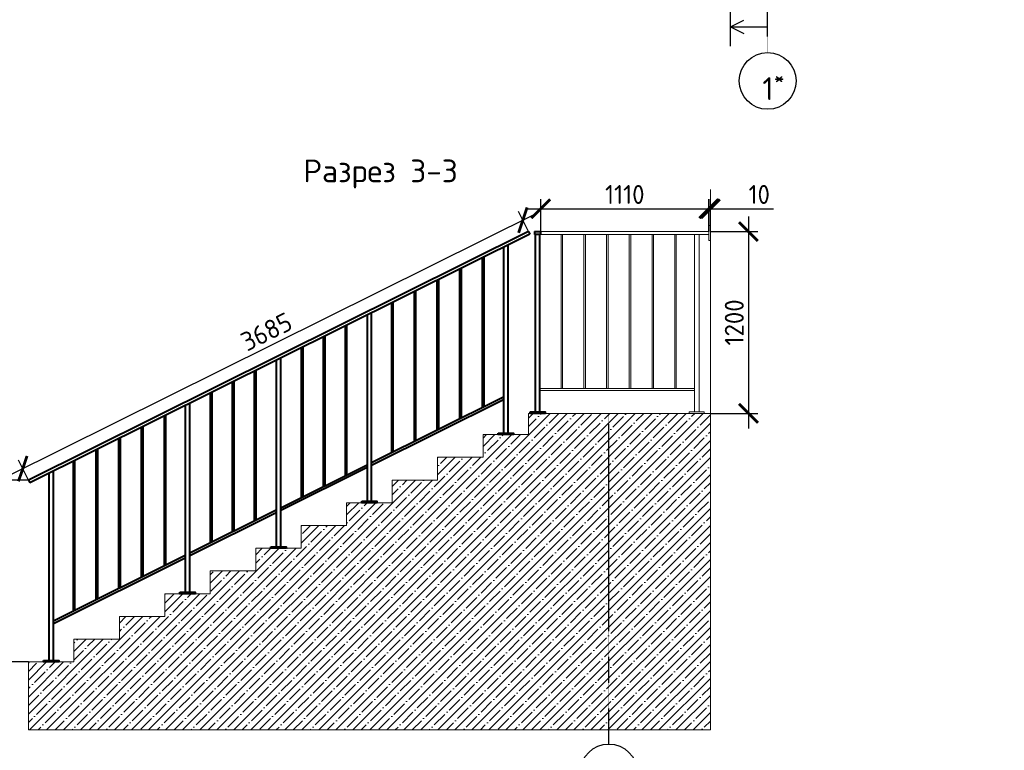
# Model space of a CAD drawing. Header units: millimetres. Extents: x 130535 to 1380046, y -231620 to 121434.
# Tile 129 of 135: x 910532 to 923526, y 3310 to 12951. Entities that reach past the tile are written whole.
import ezdxf
from ezdxf import colors
from ezdxf.entities.mleader import LeaderData, LeaderLine
from ezdxf.math import Vec2, Vec3

# ---------------------------------------------------------------- set-up
doc = ezdxf.new("R2010")
doc.units = ezdxf.units.MM
doc.linetypes.add('______5', pattern=[1.1, 0.8, -0.1, 0.1, -0.1])
doc.layers.get('DEFPOINTS').update_dxf_attribs({"lineweight": 0})
for name, color, linetype, lineweight in [('XR$4$Оси', 7, '______5', 18), ('КР_Штриховка', 7, 'Continuous', 15), ('Общий01', 7, 'Continuous', 13), ('Основная', 7, 'Continuous', 40), ('Символы 0.20', 7, 'Continuous', 20), ('Столовая Двери и окна', 7, 'Continuous', 15), ('Текст', 7, 'Continuous', 25), ('Тонкая', 7, 'Continuous', 20), ('ТОНКИЕ', 7, 'Continuous', 9)]:
    doc.layers.add(name, color=color, linetype=linetype, lineweight=lineweight)
doc.layers.add('СПДС_Оси', color=7, linetype='Continuous')
doc.styles.add('GOST-2.304_Type-B', font='GOST_Common.ttf')
doc.styles.add('ISOCPEUR', font='isocpeur.ttf')
doc.styles.add('ГОСТ', font='isocpeur.TTF')
doc.dimstyles.new('СПДС', dxfattribs={"dimscale": 100, "dimtxt": 2.5, "dimasz": 2.5, "dimexe": 1.25, "dimexo": 0, "dimtad": 1, "dimdec": 0, "dimtxsty": 'GOST-2.304_Type-B', "dimblk": 'ARCHTICK', "dimcen": 2.5, "dimdle": 2, "dimadec": 0, "dimazin": 2, "dimtfac": 0.75, "dimtdec": 0, "dimtmove": 1, "dimatfit": 3, "dimfxl": 1, "dimtolj": 1, "dimarcsym": 1})

# ---------------------------------------------------------------- blocks, each defined once
blk = doc.blocks.new('_None')
blk = doc.blocks.new('_ArchTick')
at = {"color": 0, "linetype": 'ByBlock', "const_width": 0.15}
blk.add_lwpolyline([(-0.5, -0.5), (0.5, 0.5)], dxfattribs=at)
blk = doc.blocks.new('*D1313')
at = {"layer": 'DEFPOINTS', "color": 0, "linetype": 'Continuous', "lineweight": 0, "ltscale": 100}
for p in [(910647, 6876), (910233, 4476), (910647, 4476)]:
    blk.add_point(p, dxfattribs=at)
at = {"layer": 'ТОНКИЕ', "color": 0, "lineweight": -2}
for p, q in [((910233, 7076), (910233, 4276)), ((910647, 6876), (910108, 6876)), ((910647, 4476), (910108, 4476))]:
    blk.add_line(p, q, dxfattribs=at)
at = {"layer": 'ТОНКИЕ', "color": 0, "linetype": 'Continuous', "lineweight": -2, "ltscale": 100, "xscale": 250, "yscale": 250, "zscale": 250}
for p, rotation in [((910233, 6876), 90), ((910233, 4476), 270)]:
    blk.add_blockref('_ArchTick', p, dxfattribs=dict(at, rotation=rotation))
at = {"layer": 'ТОНКИЕ', "color": 0, "linetype": 'Continuous', "ltscale": 100, "insert": (910045, 5676), "char_height": 250, "attachment_point": 5, "rotation": 90, "style": 'GOST-2.304_Type-B'}
blk.add_mtext('\\A1;1200', dxfattribs=at)
blk = doc.blocks.new('*D1314')
at = {"layer": 'DEFPOINTS', "color": 0, "linetype": 'Continuous', "lineweight": 0, "ltscale": 100}
for p in [(919647, 10156), (919647, 7756), (920150, 7756)]:
    blk.add_point(p, dxfattribs=at)
at = {"layer": 'ТОНКИЕ', "color": 0, "lineweight": -2}
for p, q in [((920150, 10356), (920150, 7556)), ((919647, 10156), (920275, 10156)), ((919647, 7756), (920275, 7756))]:
    blk.add_line(p, q, dxfattribs=at)
at = {"layer": 'ТОНКИЕ', "color": 0, "linetype": 'Continuous', "lineweight": -2, "ltscale": 100, "xscale": 250, "yscale": 250, "zscale": 250}
for p, rotation in [((920150, 10156), 90), ((920150, 7756), 270)]:
    blk.add_blockref('_ArchTick', p, dxfattribs=dict(at, rotation=rotation))
at = {"layer": 'ТОНКИЕ', "color": 0, "linetype": 'Continuous', "ltscale": 100, "insert": (919962, 8956), "char_height": 250, "attachment_point": 5, "rotation": 90, "style": 'GOST-2.304_Type-B'}
blk.add_mtext('\\A1;1200', dxfattribs=at)
blk = doc.blocks.new('*D1315')
at = {"layer": 'DEFPOINTS', "color": 0, "linetype": 'Continuous', "lineweight": 0, "ltscale": 100}
for p in [(917247, 10156), (910572, 7027), (910647, 6876)]:
    blk.add_point(p, dxfattribs=at)
at = {"layer": 'ТОНКИЕ', "color": 0, "lineweight": -2}
for p, q in [((917351, 10396), (910393, 6938)), ((917247, 10156), (917116, 10419)), ((910647, 6876), (910516, 7139))]:
    blk.add_line(p, q, dxfattribs=at)
at = {"layer": 'ТОНКИЕ', "color": 0, "linetype": 'Continuous', "lineweight": -2, "ltscale": 100, "xscale": 250, "yscale": 250, "zscale": 250}
for p, rotation in [((917172, 10307), 26.42598402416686), ((910572, 7027), 206.4259840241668)]:
    blk.add_blockref('_ArchTick', p, dxfattribs=dict(at, rotation=rotation))
at = {"layer": 'ТОНКИЕ', "color": 0, "linetype": 'Continuous', "ltscale": 100, "insert": (913788, 8835), "char_height": 250, "attachment_point": 5, "rotation": 26.426, "style": 'GOST-2.304_Type-B'}
blk.add_mtext('\\A1;3685', dxfattribs=at)
blk = doc.blocks.new('*D1317')
at = {"layer": 'DEFPOINTS', "color": 0, "linetype": 'Continuous', "lineweight": 0, "ltscale": 100}
for p in [(919627, 10457), (917407, 10156), (919627, 10156)]:
    blk.add_point(p, dxfattribs=at)
at = {"layer": 'ТОНКИЕ', "color": 0, "lineweight": -2}
for p, q in [((917407, 10156), (917407, 10582)), ((919627, 10156), (919627, 10582)), ((917207, 10457), (919827, 10457))]:
    blk.add_line(p, q, dxfattribs=at)
at = {"layer": 'ТОНКИЕ', "color": 0, "linetype": 'Continuous', "lineweight": -2, "ltscale": 100, "xscale": 250, "yscale": 250, "zscale": 250, "rotation": 180}
blk.add_blockref('_ArchTick', (917407, 10457), dxfattribs=at)
at = {"layer": 'ТОНКИЕ', "color": 0, "linetype": 'Continuous', "lineweight": -2, "ltscale": 100, "xscale": 250, "yscale": 250, "zscale": 250}
blk.add_blockref('_ArchTick', (919627, 10457), dxfattribs=at)
at = {"layer": 'ТОНКИЕ', "color": 0, "linetype": 'Continuous', "ltscale": 100, "insert": (918517, 10645), "char_height": 250, "attachment_point": 5, "style": 'GOST-2.304_Type-B'}
blk.add_mtext('\\A1;1110', dxfattribs=at)
blk = doc.blocks.new('*D1318')
at = {"layer": 'DEFPOINTS', "color": 0, "linetype": 'Continuous', "lineweight": 0, "ltscale": 100}
for p in [(919647, 10457), (919627, 10156), (919647, 10156)]:
    blk.add_point(p, dxfattribs=at)
at = {"layer": 'ТОНКИЕ', "color": 0, "lineweight": -2}
for p, q in [((919627, 10156), (919627, 10582)), ((919647, 10156), (919647, 10582)), ((919427, 10457), (919847, 10457)), ((919647, 10457), (920479, 10457))]:
    blk.add_line(p, q, dxfattribs=at)
at = {"layer": 'ТОНКИЕ', "color": 0, "linetype": 'Continuous', "lineweight": -2, "ltscale": 100, "xscale": 250, "yscale": 250, "zscale": 250}
blk.add_blockref('_ArchTick', (919627, 10457), dxfattribs=at)
at = {"layer": 'ТОНКИЕ', "color": 0, "linetype": 'Continuous', "lineweight": -2, "ltscale": 100, "xscale": 250, "yscale": 250, "zscale": 250, "rotation": 180}
blk.add_blockref('_ArchTick', (919647, 10457), dxfattribs=at)
at = {"layer": 'ТОНКИЕ', "color": 0, "linetype": 'Continuous', "ltscale": 100, "insert": (920291, 10645), "char_height": 250, "attachment_point": 5, "style": 'GOST-2.304_Type-B'}
blk.add_mtext('\\A1;10', dxfattribs=at)
blk = doc.blocks.new('*D1350')
at = {"layer": 'DEFPOINTS', "color": 0, "linetype": 'Continuous', "lineweight": 0, "ltscale": 100}
for p in [(910814, 18843), (894197, 10879), (894314, 10643)]:
    blk.add_point(p, dxfattribs=at)
at = {"layer": 'ТОНКИЕ', "color": 0, "lineweight": -2, "ltscale": 100}
for p, q in [((910876, 19168), (894018, 10790)), ((910814, 18843), (910642, 19191)), ((894314, 10643), (894142, 10991))]:
    blk.add_line(p, q, dxfattribs=at)
at = {"layer": 'ТОНКИЕ', "color": 0, "linetype": 'Continuous', "lineweight": -2, "ltscale": 100, "xscale": 250, "yscale": 250, "zscale": 250}
for p, rotation in [((910697, 19079), 26.42598402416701), ((894197, 10879), 206.425984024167)]:
    blk.add_blockref('_ArchTick', p, dxfattribs=dict(at, rotation=rotation))
at = {"layer": 'ТОНКИЕ', "color": 0, "linetype": 'Continuous', "ltscale": 100, "insert": (902050, 14991), "char_height": 250, "attachment_point": 5, "rotation": 26.426, "style": 'GOST-2.304_Type-B'}
blk.add_mtext('\\A1;3685', dxfattribs=at)

msp = doc.modelspace()

# ---------------------------------------------------------------- hatches: boundary and pattern name
at = {"layer": 'КР_Штриховка', "ltscale": 50}
h = msp.add_hatch(dxfattribs=at)
h.set_pattern_fill('ANSI35', color=256, scale=25)
h.set_pattern_definition([(45, (-2006229.04, 60051.25), (-112.2532015, 112.2532015), []), (45, (-2006116.78, 60051.25), (-112.2532015, 112.2532015), [198.4375, -39.6875, 0, -39.6875])])
edge = h.paths.add_edge_path()
edge.add_line((916646.6, 7476.4), (916646.6, 7176.4))
edge.add_line((916846.6, 7476.4), (916646.6, 7476.4))
edge.add_line((917046.6, 7476.4), (916846.6, 7476.4))
edge.add_line((917246.6, 7476.4), (917046.6, 7476.4))
edge.add_line((917246.6, 7756.4), (917246.6, 7476.4))
edge.add_line((917266.6, 7756.4), (917246.6, 7756.4))
edge.add_line((917466.6, 7756.4), (917266.6, 7756.4))
edge.add_line((918306.6, 7756.4), (917466.6, 7756.4))
edge.add_line((918306.6, 3579.2), (918306.6, 7756.4))
edge.add_line((910646.6, 3579.2), (918306.6, 3579.2))
edge.add_line((910646.6, 4476.4), (910646.6, 3579.2))
edge.add_line((910846.6, 4476.4), (910646.6, 4476.4))
edge.add_line((911046.6, 4476.4), (910846.6, 4476.4))
edge.add_line((911246.6, 4476.4), (911046.6, 4476.4))
edge.add_line((911246.6, 4776.4), (911246.6, 4476.4))
edge.add_line((911846.6, 4776.4), (911246.6, 4776.4))
edge.add_line((911846.6, 5076.4), (911846.6, 4776.4))
edge.add_line((912446.6, 5076.4), (911846.6, 5076.4))
edge.add_line((912446.6, 5376.4), (912446.6, 5076.4))
edge.add_line((912646.6, 5376.4), (912446.6, 5376.4))
edge.add_line((912846.6, 5376.4), (912646.6, 5376.4))
edge.add_line((913046.6, 5376.4), (912846.6, 5376.4))
edge.add_line((913046.6, 5676.4), (913046.6, 5376.4))
edge.add_line((913646.6, 5676.4), (913046.6, 5676.4))
edge.add_line((913646.6, 5976.4), (913646.6, 5676.4))
edge.add_line((914246.6, 5976.4), (913646.6, 5976.4))
edge.add_line((914246.6, 6276.4), (914246.6, 5976.4))
edge.add_line((914846.6, 6276.4), (914246.6, 6276.4))
edge.add_line((914846.6, 6576.4), (914846.6, 6276.4))
edge.add_line((915046.6, 6576.4), (914846.6, 6576.4))
edge.add_line((915246.6, 6576.4), (915046.6, 6576.4))
edge.add_line((915446.6, 6576.4), (915246.6, 6576.4))
edge.add_line((915446.6, 6876.4), (915446.6, 6576.4))
edge.add_line((916046.6, 6876.4), (915446.6, 6876.4))
edge.add_line((916046.6, 7176.4), (916046.6, 6876.4))
edge.add_line((916646.6, 7176.4), (916046.6, 7176.4))
edge = h.paths.add_edge_path()
edge.add_line((918306.6, 3579.2), (919646.6, 3579.2))
edge.add_line((918306.6, 3579.2), (918306.6, 7756.4))
edge.add_line((919366.6, 7756.4), (918306.6, 7756.4))
edge.add_line((919566.6, 7756.4), (919366.6, 7756.4))
edge.add_line((919646.6, 7756.4), (919566.6, 7756.4))
edge.add_line((919646.6, 7756.4), (919646.6, 3579.2))

# ---------------------------------------------------------------- linework, layer by layer
at = {"layer": 'XR$4$Оси', "color": 7, "linetype": '______5', "lineweight": 25, "transparency": 33554687}
for p, q in [((920402.2, 12518.7), (920402.2, 18627)), ((918306.6, 3393.2), (918306.6, 7756.4))]:
    msp.add_line(p, q, dxfattribs=at)
at = {"layer": 'Общий01', "color": 7, "linetype": 'Continuous', "lineweight": 13, "transparency": 33554687}
for p, q in [((917326.6, 10116.4), (917326.6, 10116.4)), ((917676.6, 10116.4), (917676.6, 8086.4)), ((917696.6, 8086.4), (917696.6, 10116.4)), ((917976.6, 10116.4), (917976.6, 8086.4)), ((917996.6, 8086.4), (917996.6, 10116.4)), ((918276.6, 10116.4), (918276.6, 8086.4)), ((918296.6, 8086.4), (918296.6, 10116.4)), ((918576.6, 10116.4), (918576.6, 8086.4)), ((918596.6, 8086.4), (918596.6, 10116.4)), ((918876.6, 10116.4), (918876.6, 8086.4)), ((918896.6, 8086.4), (918896.6, 10116.4)), ((919176.6, 10116.4), (919176.6, 8086.4)), ((919196.6, 8086.4), (919196.6, 10116.4)), ((919436.6, 8086.4), (917396.6, 8086.4)), ((917396.6, 8056.4), (919436.6, 8056.4))]:
    msp.add_line(p, q, dxfattribs=at)
at = {"layer": 'Основная', "transparency": 33554687}
for p, q in [((917246.6, 10156.4), (910646.6, 6876.4)), ((917246.6, 10156.4), (917264.4, 10120.6)), ((917326.6, 10156.4), (917326.6, 10116.4)), ((917326.6, 10156.4), (917406.6, 10156.4)), ((917406.6, 10156.4), (917406.6, 10116.4)), ((917264.4, 10120.6), (910664.4, 6840.6)), ((917406.6, 10116.4), (917326.6, 10116.4)), ((917336.6, 10116.4), (917336.6, 7776.4)), ((917396.6, 7776.4), (917396.6, 10116.4)), ((916916.6, 9949.6), (916916.6, 7496.4)), ((916976.6, 7496.4), (916976.6, 9979.4)), ((916636.6, 9810.4), (916636.6, 7829)), ((916656.6, 9820.3), (916656.6, 7839)), ((916336.6, 9661.3), (916336.6, 7679.9)), ((916356.6, 9671.3), (916356.6, 7689.9)), ((916036.6, 9512.2), (916036.6, 7530.9)), ((916056.6, 9522.2), (916056.6, 7540.8)), ((915736.6, 9363.1), (915736.6, 7381.8)), ((915756.6, 9373.1), (915756.6, 7391.7)), ((915436.6, 9214), (915436.6, 7232.7)), ((915456.6, 9224), (915456.6, 7242.6)), ((915116.6, 9055), (915116.6, 6596.4)), ((915176.6, 6596.4), (915176.6, 9084.8)), ((914826.6, 8909.1), (914826.6, 6929.5)), ((914846.6, 8919), (914846.6, 6939.5)), ((914536.6, 8765), (914536.6, 6785.4)), ((914556.6, 8774.9), (914556.6, 6795.3)), ((914246.6, 8620.8), (914246.6, 6641.3)), ((914266.6, 8630.8), (914266.6, 6651.2)), ((913916.6, 8455), (913916.6, 5996.4)), ((913976.6, 5996.4), (913976.6, 8484.8)), ((913646.6, 8322.6), (913646.6, 6343.1)), ((913626.6, 8312.7), (913626.6, 6333.2)), ((913336.6, 8168.6), (913336.6, 6189)), ((913356.6, 8178.5), (913356.6, 6199)), ((913046.6, 8024.5), (913046.6, 6044.9)), ((913066.6, 8034.4), (913066.6, 6054.9)), ((916916.6, 7968.2), (915176.6, 7103.5)), ((916916.6, 7934.7), (915176.6, 7070)), ((912716.6, 7860.5), (912716.6, 5396.4)), ((912776.6, 5396.4), (912776.6, 7890.3)), ((912436.6, 7721.3), (912436.6, 5739.9)), ((912456.6, 7731.3), (912456.6, 5749.9)), ((912136.6, 7572.2), (912136.6, 5590.9)), ((912156.6, 7582.2), (912156.6, 5600.8)), ((911836.6, 7423.1), (911836.6, 5441.8)), ((911856.6, 7433.1), (911856.6, 5451.7)), ((911556.6, 7284), (911556.6, 5302.6)), ((911536.6, 7274), (911536.6, 5292.7)), ((911236.6, 7125), (911236.6, 5143.6)), ((911256.6, 7134.9), (911256.6, 5153.5)), ((915116.6, 7073.6), (913976.6, 6507.1)), ((915116.6, 7040.1), (913976.6, 6473.6)), ((910916.6, 6965.9), (910916.6, 4496.4)), ((910976.6, 4496.4), (910976.6, 6995.7)), ((910646.6, 6876.4), (910664.4, 6840.6)), ((913916.6, 6477.3), (912776.6, 5910.7)), ((913916.6, 6443.8), (912776.6, 5877.2)), ((912716.6, 5879.1), (910976.6, 5014.4)), ((912716.6, 5845.6), (910976.6, 4980.9))]:
    msp.add_line(p, q, dxfattribs=at)
at = {"layer": 'Основная'}
for points in [[(917266.6, 7776.4), (917466.6, 7776.4), (917466.6, 7756.4), (917266.6, 7756.4)], [(916846.6, 7496.4), (917046.6, 7496.4), (917046.6, 7476.4), (916846.6, 7476.4)], [(915046.6, 6596.4), (915246.6, 6596.4), (915246.6, 6576.4), (915046.6, 6576.4)], [(913846.6, 5996.4), (914046.6, 5996.4), (914046.6, 5976.4), (913846.6, 5976.4)], [(912646.6, 5396.4), (912846.6, 5396.4), (912846.6, 5376.4), (912646.6, 5376.4)], [(910846.6, 4496.4), (911046.6, 4496.4), (911046.6, 4476.4), (910846.6, 4476.4)]]:
    msp.add_lwpolyline(points, close=True, dxfattribs=at)
at = {"layer": 'СПДС_Оси', "linetype": 'Continuous', "lineweight": 25, "ltscale": 150}
for centre in [(920402.2, 12143.7), (918306.6, 3018.2)]:
    msp.add_circle(centre, 375, dxfattribs=at)
at = {"layer": 'Столовая Двери и окна', "color": 18, "lineweight": 30, "true_color": 0x000000}
for p, q in [((919911.6, 12601.3), (919911.6, 13239.8)), ((919911.6, 12857.1), (920086.8, 12945.1)), ((919911.6, 12857.1), (920390.1, 12857.1)), ((919911.6, 12857.1), (920086.8, 12769.1))]:
    msp.add_line(p, q, dxfattribs=at)
at = {"layer": 'Тонкая'}
for p, q in [((919646.6, 10712.4), (919646.6, 3579.2)), ((917246.6, 7756.4), (919646.6, 7756.4)), ((917246.6, 7756.4), (917246.6, 7476.4))]:
    msp.add_line(p, q, dxfattribs=at)
at = {"layer": 'ТОНКИЕ', "transparency": 33554687}
for p, q in [((919626.6, 10156.4), (917406.6, 10156.4)), ((917406.6, 10116.4), (919626.6, 10116.4)), ((919436.6, 10116.4), (919436.6, 7776.4)), ((919496.6, 7776.4), (919496.6, 10116.4))]:
    msp.add_line(p, q, dxfattribs=at)
at = {"layer": 'ТОНКИЕ', "ltscale": 50}
for p, q in [((917246.6, 7476.4), (916646.6, 7476.4)), ((916646.6, 7476.4), (916646.6, 7176.4)), ((916646.6, 7176.4), (916046.6, 7176.4)), ((916046.6, 7176.4), (916046.6, 6876.4)), ((916046.6, 6876.4), (915446.6, 6876.4)), ((915446.6, 6876.4), (915446.6, 6576.4)), ((915446.6, 6576.4), (914846.6, 6576.4)), ((914846.6, 6576.4), (914846.6, 6276.4)), ((914846.6, 6276.4), (914246.6, 6276.4)), ((914246.6, 6276.4), (914246.6, 5976.4)), ((914246.6, 5976.4), (913646.6, 5976.4)), ((913646.6, 5976.4), (913646.6, 5676.4)), ((913646.6, 5676.4), (913046.6, 5676.4)), ((913046.6, 5676.4), (913046.6, 5376.4)), ((913046.6, 5376.4), (912446.6, 5376.4)), ((912446.6, 5376.4), (912446.6, 5076.4)), ((912446.6, 5076.4), (911846.6, 5076.4)), ((911846.6, 5076.4), (911846.6, 4776.4)), ((911846.6, 4776.4), (911246.6, 4776.4)), ((911246.6, 4776.4), (911246.6, 4476.4)), ((911246.6, 4476.4), (910646.6, 4476.4)), ((910646.6, 4476.4), (910646.6, 3579.2))]:
    msp.add_line(p, q, dxfattribs=at)
at = {"layer": 'ТОНКИЕ'}
for points in [[(919626.6, 10036.4), (919626.6, 10236.4), (919646.6, 10236.4), (919646.6, 10036.4)], [(919366.6, 7776.4), (919566.6, 7776.4), (919566.6, 7756.4), (919366.6, 7756.4)]]:
    msp.add_lwpolyline(points, close=True, dxfattribs=at)
at = {"layer": 'ТОНКИЕ', "ltscale": 50}
msp.add_lwpolyline([(910646.6, 3579.2), (919646.6, 3579.2)], dxfattribs=at)

# ---------------------------------------------------------------- texts
at = {"layer": 'СПДС_Оси', "linetype": 'Continuous', "lineweight": 25, "ltscale": 150, "insert": (920332.8, 12293.8), "char_height": 300, "width": 825, "attachment_point": 1, "style": 'ISOCPEUR'}
msp.add_mtext('\\A1;1{\\H0.70x;\\S*^ ;}', dxfattribs=at)
at = {"layer": 'Текст', "lineweight": 25, "style": 'ISOCPEUR'}
msp.add_text('Разрез 3-3', height=300, dxfattribs=at).set_placement((914274.2, 10805.8))

# ---------------------------------------------------------------- dimensions: what is measured, and where the dimension line sits
at = {"layer": 'ТОНКИЕ', "ltscale": 100}
dim = msp.add_linear_dim(base=(894197.2, 10879), p1=(910814.4, 18843), p2=(894314.4, 10643), angle=206.42598, dimstyle='СПДС', override={"dimscale": 100, "dimlfac": 0.2}, dxfattribs=at)
dim.commit()
dim.dimension.update_dxf_attribs({"geometry": '*D1350', "text_midpoint": (902133.4, 14823), "dimtype": 160})
at = {"layer": 'ТОНКИЕ', "color": 7}
for base, p1, p2, picture, middle in [((919626.6, 10457.4), (917406.6, 10156.4), (919626.6, 10156.4), '*D1317', (918516.6, 10457.4)), ((919646.6, 10457.4), (919626.6, 10156.4), (919646.6, 10156.4), '*D1318', (920291.5, 10457.2))]:
    dim = msp.add_linear_dim(base=base, p1=p1, p2=p2, dimstyle='СПДС', override={"dimlfac": 0.5}, dxfattribs=at)
    dim.commit()
    dim.dimension.update_dxf_attribs({"geometry": picture, "text_midpoint": middle, "dimtype": 160})
for base, p1, p2, angle, picture, middle in [((910571.9, 7026.9), (917246.6, 10156.4), (910646.6, 6876.4), 206.42598, '*D1315', (913788.4, 8834.9)), ((920150, 7756.4), (919646.6, 10156.4), (919646.6, 7756.4), 90, '*D1314', (919962.4, 8956.4)), ((910232.7, 4476.4), (910646.6, 6876.4), (910646.6, 4476.4), 90, '*D1313', (910045, 5676.4))]:
    dim = msp.add_linear_dim(base=base, p1=p1, p2=p2, angle=angle, dimstyle='СПДС', override={"dimlfac": 0.5}, dxfattribs=at)
    dim.commit()
    dim.dimension.update_dxf_attribs({"geometry": picture, "text_midpoint": middle})

# ---------------------------------------------------------------- leaders
at = {"layer": 'Символы 0.20', "ltscale": 100}
ml = msp.add_multileader_mtext('Standard', dxfattribs=at)
ml.set_content('Труба Тр\\Pниз трубы на 50 мм выше верха плиты', color=256, style='ГОСТ')
ml.set_leader_properties(color=256, linetype='ByLayer', lineweight=-1)
ml.set_arrow_properties(name='NONE')
ml.build(insert=Vec2(0, 0))
ml.multileader.update_dxf_attribs({"text_left_attachment_type": 6, "text_right_attachment_type": 6, "dogleg_length": 2.5, "arrow_head_size": 45, "scale": 100})
ctx = ml.context
ctx.base_point, ctx.scale, ctx.char_height, ctx.arrow_head_size, ctx.landing_gap_size, ctx.plane_origin = Vec3(569521.5, 12390.6), 100, 300, 45, 22.5, Vec3(579228, 9080.1)
ctx.left_attachment, ctx.right_attachment = 6, 6
notes = []
notes.append((ctx, [(0, (1, 1, 0), (569271.5, 12390.6), (1, 0), 250, [(0, [(569736.8, 10495.1)], 0, [])])]))
ctx.mtext.insert, ctx.mtext.width, ctx.mtext.flow_direction = Vec3(569544, 12780.6), 3780.751, 5
ml = msp.add_multileader_mtext('Standard', dxfattribs=at)
ml.set_content('Труба Тр\\Pниз трубы на 50 мм выше верха плиты', color=256, style='ГОСТ')
ml.set_leader_properties(color=256, linetype='ByLayer', lineweight=-1)
ml.set_arrow_properties(name='NONE')
ml.build(insert=Vec2(0, 0))
ml.multileader.update_dxf_attribs({"text_left_attachment_type": 6, "text_right_attachment_type": 6, "dogleg_length": 2.5, "arrow_head_size": 45, "scale": 100})
ctx = ml.context
ctx.base_point, ctx.scale, ctx.char_height, ctx.arrow_head_size, ctx.landing_gap_size, ctx.plane_origin = Vec3(633182.2, 12390.6), 100, 300, 45, 22.5, Vec3(642888.8, 9080.1)
ctx.left_attachment, ctx.right_attachment = 6, 6
notes.append((ctx, [(0, (1, 1, 0), (632932.2, 12390.6), (1, 0), 250, [(0, [(633397.6, 10495.1)], 0, [])])]))
ctx.mtext.insert, ctx.mtext.width, ctx.mtext.flow_direction = Vec3(633204.7, 12780.6), 3780.751, 5
ml = msp.add_multileader_mtext('Standard', dxfattribs=at)
ml.set_content('Труба Тр\\Pниз трубы на 50 мм выше верха плиты', color=256, style='ГОСТ')
ml.set_leader_properties(color=256, linetype='ByLayer', lineweight=-1)
ml.set_arrow_properties(name='NONE')
ml.build(insert=Vec2(0, 0))
ml.multileader.update_dxf_attribs({"text_left_attachment_type": 6, "text_right_attachment_type": 6, "dogleg_length": 2.5, "arrow_head_size": 45, "scale": 100})
ctx = ml.context
ctx.base_point, ctx.scale, ctx.char_height, ctx.arrow_head_size, ctx.landing_gap_size, ctx.plane_origin = Vec3(697883.9, 12390.6), 100, 300, 45, 22.5, Vec3(707590.4, 9080.1)
ctx.left_attachment, ctx.right_attachment = 6, 6
notes.append((ctx, [(0, (1, 1, 0), (697633.9, 12390.6), (1, 0), 250, [(0, [(698099.2, 10495.1)], 0, [])])]))
ctx.mtext.insert, ctx.mtext.width, ctx.mtext.flow_direction = Vec3(697906.4, 12780.6), 3780.751, 5
ml = msp.add_multileader_mtext('Standard', dxfattribs=at)
ml.set_content('Труба Тр\\Pниз трубы в уровне верха плиты', color=256, style='ГОСТ')
ml.set_leader_properties(color=256, linetype='ByLayer', lineweight=-1)
ml.set_arrow_properties(name='NONE')
ml.build(insert=Vec2(0, 0))
ml.multileader.update_dxf_attribs({"text_left_attachment_type": 6, "text_right_attachment_type": 6, "dogleg_length": 2.5, "arrow_head_size": 45, "scale": 100})
ctx = ml.context
ctx.base_point, ctx.scale, ctx.char_height, ctx.arrow_head_size, ctx.landing_gap_size, ctx.plane_origin = Vec3(439775.3, 9734), 100, 300, 45, 22.5, Vec3(433878.8, 6423.5)
ctx.left_attachment, ctx.right_attachment = 6, 6
notes.append((ctx, [(1, (1, 1, 0), (439525.3, 9734), (1, 0), 250, [(0, [(438885.9, 8093.7)], 0, [])])]))
ctx.mtext.insert, ctx.mtext.width, ctx.mtext.flow_direction = Vec3(439797.8, 10124), 6576.024, 5
ml = msp.add_multileader_mtext('Standard', dxfattribs=at)
ml.set_content('Труба Тр\\Pниз трубы в уровне верха плиты', color=256, style='ГОСТ')
ml.set_leader_properties(color=256, linetype='ByLayer', lineweight=-1)
ml.set_arrow_properties(name='NONE')
ml.build(insert=Vec2(0, 0))
ml.multileader.update_dxf_attribs({"text_left_attachment_type": 6, "text_right_attachment_type": 6, "dogleg_length": 2.5, "arrow_head_size": 45, "scale": 100})
ctx = ml.context
ctx.base_point, ctx.scale, ctx.char_height, ctx.arrow_head_size, ctx.landing_gap_size, ctx.plane_origin = Vec3(374236, 9404.1), 100, 300, 45, 22.5, Vec3(368339.5, 6093.6)
ctx.left_attachment, ctx.right_attachment = 6, 6
notes.append((ctx, [(1, (1, 1, 0), (373986, 9404.1), (1, 0), 250, [(0, [(373346.6, 7763.7)], 0, [])])]))
ctx.mtext.insert, ctx.mtext.width, ctx.mtext.flow_direction = Vec3(374258.5, 9794.1), 6442.783, 5
ml = msp.add_multileader_mtext('Standard', dxfattribs=at)
ml.set_content('Щебень фр.20-40', color=256, style='ГОСТ')
ml.set_leader_properties(color=256, linetype='ByLayer', lineweight=-1)
ml.set_arrow_properties(name='NONE')
ml.build(insert=Vec2(0, 0))
ml.multileader.update_dxf_attribs({"text_left_attachment_type": 6, "text_right_attachment_type": 6, "dogleg_length": 2.5, "arrow_head_size": 45, "scale": 100})
ctx = ml.context
ctx.base_point, ctx.scale, ctx.char_height, ctx.arrow_head_size, ctx.landing_gap_size, ctx.plane_origin = Vec3(702089.5, 8341.3), 100, 300, 45, 22.5, Vec3(696192.9, 5030.9)
ctx.left_attachment, ctx.right_attachment = 6, 6
notes.append((ctx, [(1, (1, 1, 0), (701839.5, 8341.3), (1, 0), 250, [(0, [(700088.4, 9767.8)], 0, [])])]))
ctx.mtext.insert, ctx.mtext.width, ctx.mtext.flow_direction = Vec3(702112, 8731.3), 2129.129, 5
ml = msp.add_multileader_mtext('Standard', dxfattribs=at)
ml.set_content('Труба Тр\\Pниз трубы на 50 мм выше верха плиты', color=256, style='ГОСТ')
ml.set_leader_properties(color=256, linetype='ByLayer', lineweight=-1)
ml.set_arrow_properties(name='NONE')
ml.build(insert=Vec2(0, 0))
ml.multileader.update_dxf_attribs({"text_left_attachment_type": 6, "text_right_attachment_type": 6, "dogleg_length": 2.5, "arrow_head_size": 45, "scale": 100})
ctx = ml.context
ctx.base_point, ctx.scale, ctx.char_height, ctx.arrow_head_size, ctx.landing_gap_size, ctx.plane_origin = Vec3(768461.4, 5424.9), 100, 300, 45, 22.5, Vec3(762564.9, 2114.4)
ctx.left_attachment, ctx.right_attachment = 6, 6
notes.append((ctx, [(0, (1, 1, 0), (772521.4, 5424.9), (-1, 0), 250, [(0, [(772056.1, 3529.4)], 0, [])])]))
ctx.mtext.insert, ctx.mtext.width, ctx.mtext.flow_direction = Vec3(768483.9, 5814.9), 3780.751, 5
for ctx, leaders in notes:
    for number, flags, end, landing, length, lines in leaders:
        leader = LeaderData()
        leader.index, (leader.has_last_leader_line, leader.has_dogleg_vector, leader.attachment_direction) = number, flags
        leader.last_leader_point, leader.dogleg_vector, leader.dogleg_length = Vec3(end), Vec3(landing), length
        for number, points, colour, breaks in lines:
            line = LeaderLine()
            line.index, line.vertices, line.color, line.breaks = number, Vec3.list(points), colors.encode_raw_color(colour), breaks
            leader.lines.append(line)
        ctx.leaders.append(leader)

doc.saveas('drawing.dxf')
